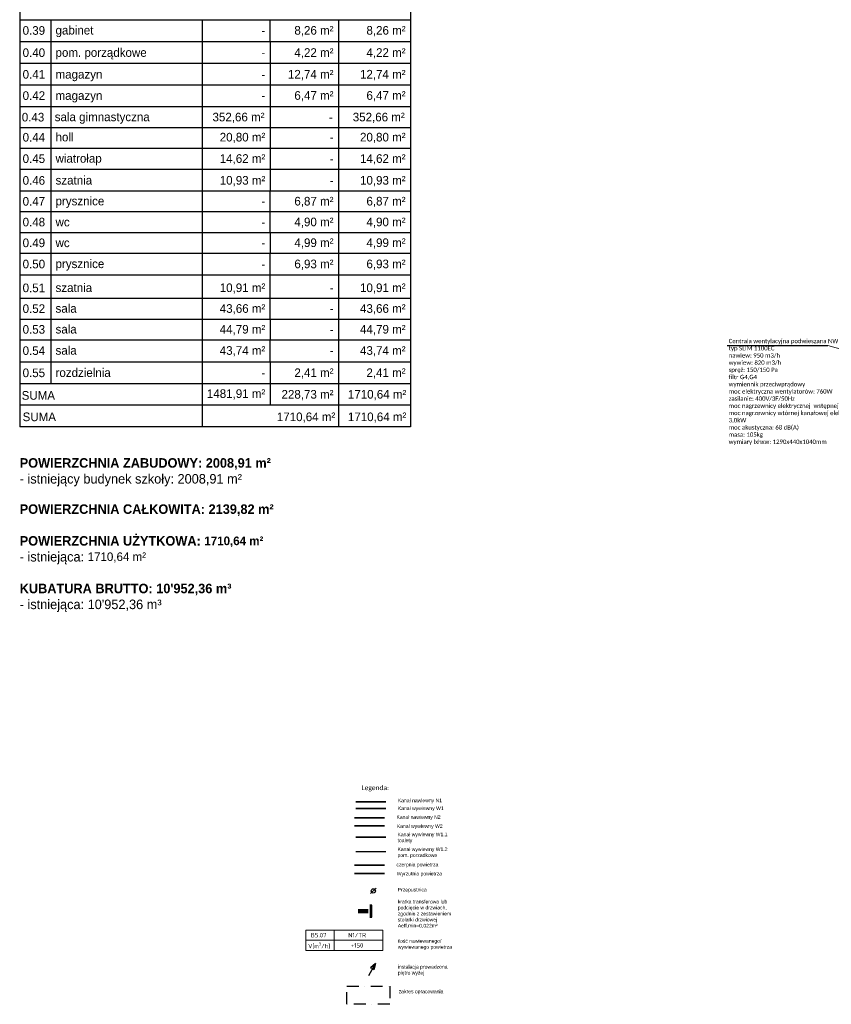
# Model space of a CAD drawing. Header units: millimetres. Extents: x -40063 to 512011, y 350190 to 687060.
# Tile 58 of 256: x 103702 to 137539, y 441803 to 482856. Entities that reach past the tile are written whole.
import ezdxf

# ---------------------------------------------------------------- set-up
doc = ezdxf.new("R2010")
doc.units = ezdxf.units.MM
doc.linetypes.add('DASHDOT', pattern=[1, 0.5, -0.25, 0, -0.25])
doc.layers.get('0').update_dxf_attribs({"color": 8})
for name, color, linetype, lineweight in [('_IS_WM_OPIS', 7, 'Continuous', 9), ('AP Wywiew W1.3', 136, 'Continuous', 30), ('AP_ wywiew W4', 30, 'Continuous', 35), ('AP_nawiew N1', 5, 'Continuous', 35), ('AP_nawiew N2', 4, 'Continuous', 35), ('AP_opis', 7, 'Continuous', 30), ('AP_wywiew W1', 1, 'Continuous', 35), ('AP_wywiew W2', 6, 'Continuous', 35), ('FLUID-BILANSE', 150, 'Continuous', 18), ('FLUID-KK', 3, 'Continuous', 35), ('J_opis srednicy', 7, 'Continuous', 30), ('J_zakres opracowania', 226, 'DASHDOT', 30), ('Wentylacja - Opisy', 7, 'Continuous', 9)]:
    doc.layers.add(name, color=color, linetype=linetype, lineweight=lineweight)
for name, color, linetype in [('FLUID-KK-50-ARRGR', 7, 'Continuous'), ('IS_opisy', 7, 'Continuous'), ('IS_urządzenia', 7, 'Continuous'), ('IS_WM_OPIS', 7, 'Continuous'), ('Opisy - Teksty', 8, 'Continuous')]:
    doc.layers.add(name, color=color, linetype=linetype)
doc.styles.add('ARIAL', font='Arial', dxfattribs={"height": 1})
doc.styles.add('FDBES', font='simplex.shx')
doc.styles.add('GENERATED_STYLE_1', font='arial.ttf')
doc.styles.add('GENERATED_STYLE_2', font='txt')
doc.styles.add('GENERATED_STYLE_3', font='txt')
doc.styles.get("Standard").update_dxf_attribs({"font": 'arial.ttf'})
doc.dimstyles.new('FDBES', dxfattribs={"dimscale": 50, "dimtxt": 4, "dimasz": 2.5, "dimexe": 0.8, "dimexo": 2, "dimgap": 1, "dimtad": 1, "dimdsep": 46, "dimtxsty": 'FDBES', "dimcen": 2.5, "dimclrd": 4, "dimclre": 5, "dimadec": 0, "dimazin": 0, "dimtfac": 1, "dimtmove": 0, "dimatfit": 3, "dimfxl": 1, "dimarcsym": 0})

# ---------------------------------------------------------------- blocks, each defined once
blk = doc.blocks.new('A$C641D9A09')
at = {"layer": 'IS_urządzenia', "color": 7}
blk.add_line((0, 0), (229, 229), dxfattribs=at)
blk.add_circle((114, 114), 88.9, dxfattribs=at)
blk = doc.blocks.new('A$C652FA4B4')
blk.add_blockref('A$C641D9A09', (0, 0))
blk = doc.blocks.new('*U3010')
at = {"color": 0, "linetype": 'ByBlock', "lineweight": -2}
for p, q in [((270, 0, 20), (-270, 0, 20)), ((250, 0), (-250, 0)), ((250, 0, -20), (-250, 0, -20)), ((250, 0, -20), (250, 0)), ((270, 0), (250, 0)), ((-250, 0), (-270, 0)), ((-250, 0, -20), (-250, 0))]:
    blk.add_line(p, q, dxfattribs=at)
at = {"linetype": 'Continuous', "lineweight": -3}
for p, q in [((270, 0, 20), (-270, 0, 20)), ((-270, 0, 20), (270, 0, 20))]:
    blk.add_line(p, q, dxfattribs=at)
blk = doc.blocks.new('fgdfxf')
at = {"layer": 'J_opis srednicy'}
for p, q in [((13318.2, 246.6), (13346.1, 297.5)), ((13346.1, 297.5), (13326.1, 278.2)), ((13346.1, 297.5), (13340.1, 270.3)), ((13326.1, 278.2), (13335, 277.2)), ((13340.1, 270.3), (13334.6, 277.4))]:
    blk.add_line(p, q, dxfattribs=at)
blk = doc.blocks.new('*U3011')
at = {"insert": (-200, 0), "char_height": 50, "attachment_point": 5, "style": 'FDBES'}
blk.add_mtext('\\P ', dxfattribs=at)
blk.add_leader([(0, 0), (-400, 0)], dimstyle='FDBES', override={"dimscale": 80, "dimtxt": 2.5, "dimasz": 2.5, "dimgap": 0.625, "dimtad": 1, "dimtxsty": 'Standard', "dimclrd": 256, "dimlwd": 65534})

msp = doc.modelspace()

# ---------------------------------------------------------------- linework, layer by layer
at = {"linetype": 'Continuous'}
for p, q in [((119993.9961, 497718.44991), (119993.9961, 467689.47003)), ((103701.89493, 489038.88185), (103701.89493, 479233.19994)), ((103701.89493, 482855.60362), (114146.09604, 482855.60362)), ((103701.89493, 482855.60362), (114146.09604, 482855.60362)), ((103701.89493, 482855.60362), (105006.11425, 482855.60362)), ((103701.89493, 482855.60362), (105006.11425, 482855.60362)), ((105006.11425, 482855.60362), (105006.11425, 481940.38219)), ((105006.11425, 482809.40619), (105006.11425, 481940.38219)), ((105006.11425, 482809.40619), (105006.11425, 481940.38219)), ((105006.11425, 482809.40619), (105006.11425, 481940.38219)), ((108164.72659, 482855.60362), (119993.9961, 482855.60362)), ((108164.72659, 482855.60362), (116989.01729, 482855.60362)), ((111303.17479, 482855.60362), (111303.17479, 479233.19994)), ((111303.17479, 482855.60362), (114146.09604, 482855.60362)), ((111303.17479, 482855.60362), (114146.09604, 482855.60362)), ((111303.17479, 482809.40619), (111303.17479, 481940.38219)), ((111303.17479, 482809.40619), (111303.17479, 481940.38219)), ((111303.17479, 482809.40619), (111303.17479, 481940.38219)), ((114146.09604, 482855.60362), (116989.01729, 482855.60362)), ((114146.09604, 482855.60362), (116989.01729, 482855.60362)), ((114146.09604, 481940.38219), (114146.09604, 482855.60362)), ((116989.01729, 482855.60362), (116989.01729, 481940.38219)), ((103701.89493, 481940.38219), (116989.01729, 481940.38219)), ((103701.89493, 481940.38219), (114146.09604, 481940.38219)), ((103701.89493, 481940.38219), (114146.09604, 481940.38219)), ((103701.89493, 481940.38219), (105006.11425, 481940.38219)), ((103701.89493, 481940.38219), (105006.11425, 481940.38219)), ((105006.11425, 481940.38219), (105006.11425, 481037.98811)), ((108164.72659, 481940.38219), (119993.9961, 481940.38219)), ((108164.72659, 481940.38219), (116989.01729, 481940.38219)), ((111303.17479, 481940.38219), (114146.09604, 481940.38219)), ((111303.17479, 481940.38219), (114146.09604, 481940.38219)), ((114146.09604, 481940.38219), (114146.09604, 481071.3582)), ((114146.09604, 481940.38219), (116989.01729, 481940.38219)), ((114146.09604, 481940.38219), (116989.01729, 481940.38219)), ((114146.09604, 481940.38219), (114146.09604, 481071.3582)), ((116989.01729, 481940.38219), (116989.01729, 481037.98811)), ((103701.89493, 481037.98811), (119993.9961, 481037.98811)), ((105006.11425, 481037.98811), (105006.11425, 480135.59402)), ((114146.09604, 481071.3582), (114146.09604, 480135.59402)), ((116989.01729, 481037.98811), (116989.01729, 480135.59402)), ((103701.89493, 480135.59402), (119993.9961, 480135.59402)), ((105006.11425, 480135.59402), (105006.11425, 479233.19994)), ((114146.09604, 480135.59402), (114146.09604, 479233.19994)), ((116989.01729, 480135.59402), (116989.01729, 479233.19994)), ((103701.89493, 479233.19994), (119993.9961, 479233.19994)), ((103701.89493, 479233.19994), (103701.89493, 467689.47003)), ((105006.11425, 479233.19994), (105006.11425, 478364.17594)), ((105006.11425, 479233.19994), (105006.11425, 478364.17594)), ((105006.11425, 479233.19994), (105006.11425, 478330.80585)), ((111303.17479, 479233.19994), (111303.17479, 478364.17594)), ((111303.17479, 479233.19994), (111303.17479, 478364.17594)), ((111303.17479, 479233.19994), (111303.17479, 478364.17594)), ((111303.17479, 479233.19994), (111303.17479, 478364.17594)), ((114146.09604, 479233.19994), (114146.09604, 478364.17594)), ((114146.09604, 479233.19994), (114146.09604, 478364.17594)), ((116989.01729, 479233.19994), (116989.01729, 478364.17594)), ((116989.01729, 479233.19994), (116989.01729, 478364.17594)), ((103701.89493, 478364.17594), (105006.11425, 478364.17594)), ((103701.89493, 478364.17594), (105006.11425, 478364.17594)), ((103701.89493, 478364.17594), (105006.11425, 478364.17594)), ((103701.89493, 478364.17594), (105006.11425, 478364.17594)), ((105006.11425, 478364.17594), (105006.11425, 477495.15195)), ((105006.11425, 478364.17594), (111303.17479, 478364.17594)), ((105006.11425, 478364.17594), (111303.17479, 478364.17594)), ((105006.11425, 478364.17594), (105006.11425, 477495.15195)), ((105006.11425, 478364.17594), (105006.11425, 477495.15195)), ((105006.11425, 478364.17594), (111303.17479, 478364.17594)), ((105006.11425, 478364.17594), (111303.17479, 478364.17594)), ((105006.11425, 478364.17594), (105006.11425, 477495.15195)), ((111303.17479, 478364.17594), (111303.17479, 477495.15195)), ((111303.17479, 478364.17594), (114146.09604, 478364.17594)), ((111303.17479, 478364.17594), (114146.09604, 478364.17594)), ((111303.17479, 478364.17594), (111303.17479, 477495.15195)), ((111303.17479, 478364.17594), (111303.17479, 477495.15195)), ((111303.17479, 478364.17594), (114146.09604, 478364.17594)), ((111303.17479, 478364.17594), (114146.09604, 478364.17594)), ((111303.17479, 478364.17594), (111303.17479, 477495.15195)), ((114146.09604, 478364.17594), (119993.9961, 478364.17594)), ((114146.09604, 478364.17594), (116989.01729, 478364.17594)), ((114146.09604, 478364.17594), (116989.01729, 478364.17594)), ((114146.09604, 478364.17594), (116989.01729, 478364.17594)), ((114146.09604, 478364.17594), (114146.09604, 477495.15195)), ((114146.09604, 478364.17594), (114146.09604, 477495.15195)), ((116989.01729, 478364.17594), (116989.01729, 477495.15195)), ((116989.01729, 478364.17594), (116989.01729, 477495.15195)), ((103701.89493, 477495.15195), (105006.11425, 477495.15195)), ((103701.89493, 477495.15195), (105006.11425, 477495.15195)), ((103701.89493, 477495.15195), (105006.11425, 477495.15195)), ((103701.89493, 477495.15195), (105006.11425, 477495.15195)), ((105006.11425, 477495.15195), (105006.11425, 475723.73387)), ((105006.11425, 477495.15195), (111303.17479, 477495.15195)), ((105006.11425, 477495.15195), (111303.17479, 477495.15195)), ((105006.11425, 477495.15195), (111303.17479, 477495.15195)), ((105006.11425, 477495.15195), (111303.17479, 477495.15195)), ((111303.17479, 477582.21797), (111303.17479, 475723.73387)), ((111303.17479, 477495.15195), (114146.09604, 477495.15195)), ((111303.17479, 477495.15195), (114146.09604, 477495.15195)), ((111303.17479, 477495.15195), (114146.09604, 477495.15195)), ((114146.09604, 477495.15195), (119993.9961, 477495.15195)), ((114146.09604, 477495.15195), (119993.9961, 477495.15195)), ((114146.09604, 477495.15195), (119993.9961, 477495.15195)), ((114146.09604, 477495.15195), (119993.9961, 477495.15195)), ((114146.09604, 477495.15195), (114146.09604, 475723.73387)), ((116989.01729, 477495.15195), (116989.01729, 475723.73387)), ((103701.89493, 476626.12796), (105006.11425, 476626.12796)), ((105006.11425, 476626.12796), (111303.17479, 476626.12796)), ((111303.17479, 476626.12796), (114146.09604, 476626.12796)), ((114146.09604, 476626.12796), (119993.9961, 476626.12796)), ((105006.11425, 476592.75786), (105006.11425, 475723.73387)), ((105006.11425, 476592.75786), (105006.11425, 475723.73387)), ((105006.11425, 476592.75786), (105006.11425, 475723.73387)), ((111303.17479, 476592.75786), (111303.17479, 475723.73387)), ((111303.17479, 476592.75786), (111303.17479, 475723.73387)), ((111303.17479, 476592.75786), (111303.17479, 475723.73387)), ((114146.09604, 476592.75786), (114146.09604, 475723.73387)), ((116989.01729, 476592.75786), (116989.01729, 475723.73387)), ((103701.89493, 475723.73387), (105006.11425, 475723.73387)), ((103701.89493, 475723.73387), (105006.11425, 475723.73387)), ((103701.89493, 475723.73387), (105006.11425, 475723.73387)), ((103701.89493, 475723.73387), (105006.11425, 475723.73387)), ((105006.11425, 475723.73387), (106843.34446, 475723.73387)), ((105006.11425, 475723.73387), (111303.17479, 475723.73387)), ((105006.11425, 475723.73387), (111303.17479, 475723.73387)), ((105006.11425, 475723.73387), (111303.17479, 475723.73387)), ((105006.11425, 475723.73387), (105006.11425, 474854.70988)), ((105006.11425, 475723.73387), (105006.11425, 474854.70988)), ((105006.11425, 475723.73387), (105006.11425, 474854.70988)), ((105006.11425, 475723.73387), (105006.11425, 474854.70988)), ((106843.34446, 475723.73387), (111303.17479, 475723.73387)), ((111303.17479, 475723.73387), (114146.09604, 475723.73387)), ((111303.17479, 475723.73387), (114146.09604, 475723.73387)), ((111303.17479, 475723.73387), (114146.09604, 475723.73387)), ((111303.17479, 475723.73387), (114146.09604, 475723.73387)), ((111303.17479, 475723.73387), (111303.17479, 474854.70988)), ((111303.17479, 475723.73387), (111303.17479, 474854.70988)), ((111303.17479, 475723.73387), (111303.17479, 474854.70988)), ((111303.17479, 475723.73387), (111303.17479, 474854.70988)), ((114146.09604, 475723.73387), (119993.9961, 475723.73387)), ((114146.09604, 475723.73387), (116989.01729, 475723.73387)), ((114146.09604, 475723.73387), (116989.01729, 475723.73387)), ((114146.09604, 475723.73387), (116989.01729, 475723.73387)), ((114146.09604, 473985.68588), (114146.09604, 475723.73387)), ((116989.01729, 475723.73387), (116989.01729, 473985.68588)), ((103701.89493, 474854.70988), (114146.09604, 474854.70988)), ((105006.11425, 474854.70988), (105006.11425, 473985.68588)), ((105006.11425, 474854.70988), (105006.11425, 473985.68588)), ((105006.11425, 474854.70988), (105006.11425, 473985.68588)), ((105006.11425, 474854.70988), (105006.11425, 473985.68588)), ((108164.72659, 474854.70988), (119993.9961, 474854.70988)), ((111303.17479, 474854.70988), (111303.17479, 473985.68588)), ((111303.17479, 474854.70988), (111303.17479, 473985.68588)), ((111303.17479, 474854.70988), (111303.17479, 473985.68588)), ((111303.17479, 474854.70988), (111303.17479, 473985.68588)), ((103701.89493, 473985.68588), (114146.09604, 473985.68588)), ((105006.11425, 473985.68588), (105006.11425, 473116.66189)), ((105006.11425, 473985.68588), (105006.11425, 473116.66189)), ((105006.11425, 473985.68588), (105006.11425, 473116.66189)), ((105006.11425, 473985.68588), (105006.11425, 473116.66189)), ((108164.72659, 473985.68588), (118727.94063, 473985.68588)), ((111303.17479, 473985.68588), (111303.17479, 471299.04638)), ((111303.17479, 473985.68588), (111303.17479, 473116.66189)), ((111303.17479, 473985.68588), (111303.17479, 473116.66189)), ((111303.17479, 473985.68588), (111303.17479, 473116.66189)), ((114146.09604, 473985.68588), (114146.09604, 473116.66189)), ((116989.01729, 473985.68588), (116989.01729, 473116.66189)), ((118727.94063, 473985.68588), (119993.9961, 473985.68588)), ((103701.89493, 473116.66189), (114146.09604, 473116.66189)), ((103701.89493, 473116.66189), (114146.09604, 473116.66189)), ((103701.89493, 473116.66189), (105006.11425, 473116.66189)), ((103701.89493, 473116.66189), (105006.11425, 473116.66189)), ((105006.11425, 473116.66189), (105006.11425, 471245.13353)), ((108164.72659, 473116.66189), (119993.9961, 473116.66189)), ((108164.72659, 473116.66189), (116989.01729, 473116.66189)), ((111303.17479, 473116.66189), (114146.09604, 473116.66189)), ((111303.17479, 473116.66189), (114146.09604, 473116.66189)), ((114146.09604, 473116.66189), (116989.01729, 473116.66189)), ((114146.09604, 473116.66189), (116989.01729, 473116.66189)), ((114146.09604, 472214.2678), (114146.09604, 473116.66189)), ((116989.01729, 473116.66189), (116989.01729, 472201.44046)), ((103701.89493, 472214.2678), (119993.9961, 472214.2678)), ((105006.11425, 472114.15753), (105006.11425, 471245.13353)), ((105006.11425, 472114.15753), (105006.11425, 471245.13353)), ((105006.11425, 472114.15753), (105006.11425, 471245.13353)), ((111303.17479, 472114.15753), (111303.17479, 471245.13353)), ((111303.17479, 472114.15753), (111303.17479, 471245.13353)), ((111303.17479, 472114.15753), (111303.17479, 471245.13353)), ((111303.17479, 472114.15753), (111303.17479, 471245.13353)), ((114146.09604, 470376.10954), (114146.09604, 472214.2678)), ((116989.01729, 472214.2678), (116989.01729, 470376.10954)), ((103701.89493, 471245.13353), (114146.09604, 471245.13353)), ((105006.11425, 471245.13353), (105006.11425, 470376.10954)), ((105006.11425, 471245.13353), (105006.11425, 470376.10954)), ((105006.11425, 471245.13353), (105006.11425, 470376.10954)), ((105006.11425, 471245.13353), (105006.11425, 470376.10954)), ((108164.72659, 471245.13353), (119993.9961, 471245.13353)), ((111303.17479, 471245.13353), (111303.17479, 470376.10954)), ((111303.17479, 471245.13353), (111303.17479, 470376.10954)), ((111303.17479, 471245.13353), (111303.17479, 470376.10954)), ((111303.17479, 471245.13353), (111303.17479, 470376.10954)), ((103701.89493, 470376.10954), (114146.09604, 470376.10954)), ((105006.11425, 470376.10954), (105006.11425, 469507.08555)), ((105006.11425, 470376.10954), (105006.11425, 469507.08555)), ((105006.11425, 470376.10954), (105006.11425, 469507.08555)), ((105006.11425, 470376.10954), (105006.11425, 469507.08555)), ((108164.72659, 470376.10954), (119993.9961, 470376.10954)), ((111303.17479, 470376.10954), (111303.17479, 467689.47003)), ((111303.17479, 470376.10954), (111303.17479, 469507.08555)), ((111303.17479, 470376.10954), (111303.17479, 469507.08555)), ((111303.17479, 470376.10954), (111303.17479, 469507.08555)), ((114146.09604, 470376.10954), (114146.09604, 469507.08555)), ((116989.01729, 470376.10954), (116989.01729, 469507.08555)), ((103701.89493, 469507.08555), (114146.09604, 469507.08555)), ((103701.89493, 469507.08555), (114146.09604, 469507.08555)), ((103701.89493, 469507.08555), (105006.11425, 469507.08555)), ((103701.89493, 469507.08555), (105006.11425, 469507.08555)), ((105006.11425, 469507.08555), (105006.11425, 468591.86412)), ((105006.11425, 469460.88811), (105006.11425, 469026.37612)), ((105006.11425, 469460.88811), (105006.11425, 468591.86412)), ((105006.11425, 469460.88811), (105006.11425, 468591.86412)), ((108164.72659, 469507.08555), (119993.9961, 469507.08555)), ((108164.72659, 469507.08555), (116989.01729, 469507.08555)), ((111303.17479, 469507.08555), (114146.09604, 469507.08555)), ((111303.17479, 469507.08555), (114146.09604, 469507.08555)), ((114146.09604, 469507.08555), (116989.01729, 469507.08555)), ((114146.09604, 469507.08555), (116989.01729, 469507.08555)), ((114146.09604, 468591.86412), (114146.09604, 469507.08555)), ((116989.01729, 469507.08555), (116989.01729, 468591.86412)), ((105006.11425, 469026.37612), (105006.11425, 468591.86412)), ((103701.89493, 468591.86412), (116989.01729, 468591.86412)), ((103701.89493, 468591.86412), (114146.09604, 468591.86412)), ((103701.89493, 468591.86412), (114146.09604, 468591.86412)), ((103701.89493, 468591.86412), (105006.11425, 468591.86412)), ((103701.89493, 468591.86412), (105006.11425, 468591.86412)), ((105006.11425, 468591.86412), (105006.11425, 467689.47003)), ((108164.72659, 468591.86412), (119993.9961, 468591.86412)), ((108164.72659, 468591.86412), (116989.01729, 468591.86412)), ((111303.17479, 468591.86412), (114146.09604, 468591.86412)), ((111303.17479, 468591.86412), (114146.09604, 468591.86412)), ((114146.09604, 468591.86412), (114146.09604, 467689.47003)), ((114146.09604, 468591.86412), (116989.01729, 468591.86412)), ((114146.09604, 468591.86412), (116989.01729, 468591.86412)), ((114146.09604, 468591.86412), (114146.09604, 467722.84013)), ((116989.01729, 468591.86412), (116989.01729, 467689.47003)), ((103701.89493, 467689.47003), (119993.9961, 467689.47003)), ((103701.89493, 467689.47003), (103701.89493, 466787.07595)), ((111303.17479, 467689.47003), (111303.17479, 465884.68186)), ((114146.09604, 467689.47003), (114146.09604, 466787.07595)), ((116989.01729, 467689.47003), (116989.01729, 465884.68186)), ((119993.9961, 467689.47003), (119993.9961, 466787.07595)), ((119993.9961, 466787.07595), (103701.89493, 466787.07595)), ((103701.89493, 466787.07595), (103701.89493, 465884.68186)), ((119993.9961, 466787.07595), (119993.9961, 465884.68186)), ((119993.9961, 465884.68186), (103701.89493, 465884.68186))]:
    msp.add_line(p, q, dxfattribs=at)
at = {"layer": '_IS_WM_OPIS', "color": 7}
msp.add_lwpolyline([(137395.78328, 469278.22917), (147374.1589, 466482.33372)], dxfattribs=at)
at = {"layer": 'AP Wywiew W1.3'}
msp.add_line((117709.1572, 448177.23557, -5), (118966.89625, 448177.23557, -5), dxfattribs=at)
at = {"layer": 'AP_ wywiew W4'}
msp.add_line((117709.1572, 448776.8684, -5), (118966.89625, 448776.8684, -5), dxfattribs=at)
at = {"layer": 'AP_nawiew N1'}
msp.add_line((117709.1572, 450251.73915, -5), (118966.89625, 450251.73915, -5), dxfattribs=at)
at = {"layer": 'AP_nawiew N2'}
for p, q in [((117659.1572, 449581.66208, -5), (118916.89625, 449581.66208, -5)), ((117659.1572, 447597.64926, -5), (118916.89625, 447597.64926, -5))]:
    msp.add_line(p, q, dxfattribs=at)
at = {"layer": 'AP_wywiew W1'}
msp.add_line((117709.1572, 449970.15711, -5), (118966.89625, 449970.15711, -5), dxfattribs=at)
at = {"layer": 'AP_wywiew W2'}
for p, q in [((117659.1572, 449243.82363, -5), (118916.89625, 449243.82363, -5)), ((117659.1572, 447259.81081, -5), (118916.89625, 447259.81081, -5))]:
    msp.add_line(p, q, dxfattribs=at)
at = {"layer": 'FLUID-BILANSE'}
for points in [[(115630.57278, 444472.96425), (115630.57278, 444900.6439), (116816.55156, 444900.6439), (116816.55156, 444472.96425)], [(116816.55156, 444472.96425), (116816.55156, 444900.6439), (118838.17014, 444900.6439), (118838.17014, 444472.96425)], [(115630.57278, 444045.2846), (115630.57278, 444472.96425), (116816.55156, 444472.96425), (116816.55156, 444045.2846)], [(116816.55156, 444045.2846), (116816.55156, 444472.96425), (118838.17014, 444472.96425), (118838.17014, 444045.2846)]]:
    msp.add_lwpolyline(points, close=True, dxfattribs=at)
at = {"layer": 'IS_WM_OPIS', "color": 6}
msp.add_lwpolyline([(133193.44222, 469278.22917), (137395.78328, 469278.22917)], dxfattribs=at)
at = {"layer": 'J_zakres opracowania', "ltscale": 1000}
msp.add_lwpolyline([(117334.44801, 442552.83015), (119134.44801, 442552.83015), (119134.44801, 441802.83015), (117334.44801, 441802.83015)], close=True, dxfattribs=at)

# ---------------------------------------------------------------- block references
at = {"layer": 'FLUID-KK', "linetype": 'Continuous', "extrusion": (-1, 4.22503e-15, 6.12323e-17), "xscale": 1.016, "yscale": 1.016, "zscale": 1.016, "rotation": 360}
msp.add_blockref('*U3010', (-445687.15336, -19.27821, -118351.9725), dxfattribs=at)
at = {"layer": 'FLUID-KK-50-ARRGR', "xscale": 1.016, "yscale": 1.016, "zscale": 1.016, "rotation": 359.9999999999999}
msp.add_blockref('*U3011', (118224.9725, 445687.15336, -19.27821), dxfattribs=at)
at = {"layer": 'IS_opisy'}
msp.add_blockref('A$C652FA4B4', (118330.57278, 446416.61456, -5), dxfattribs=at)
at = {"layer": 'J_opis srednicy', "xscale": 10, "yscale": 10, "zscale": 10}
msp.add_blockref('fgdfxf', (-14930.24762, 440535.92698, -19.27821), dxfattribs=at)

# ---------------------------------------------------------------- texts
at = {"linetype": 'Continuous', "style": 'GENERATED_STYLE_2'}
for s, insert, char_height, attachment_point in [('{0.39}', (103824.20217, 482403.80451), 359.986322, 4), ('{gabinet}', (105196.78671, 482363.31586), 359.986322, 4), ('{-}', (113942.0773, 482405.32938), 359.986322, 6), ('{8,26 m²}', (116784.99855, 482377.79982), 359.986322, 6), ('{8,26 m²}', (119789.97736, 482377.79982), 359.986322, 6), ('{0.40}', (103824.20217, 481478.25205), 359.986322, 4), ('{pom. porządkowe}', (105196.78671, 481432.42741), 359.9863222, 4), ('{4,22 m²}', (116784.99855, 481452.24764), 359.986322, 6), ('{4,22 m²}', (119789.97736, 481452.24764), 359.986322, 6), ('{-}', (113942.0773, 481479.77719), 359.986322, 6), ('{0.41}', (103824.20217, 480573.26769), 359.986322, 4), ('{12,74 m²}', (116784.99855, 480547.26328), 359.986322, 6), ('{12,74 m²}', (119789.97736, 480547.26328), 359.986322, 6), ('{magazyn}', (105196.78671, 480524.22414), 359.986322, 4), ('{-}', (113942.0773, 480574.79283), 359.986322, 6), ('{0.42}', (103824.20217, 479688.85116), 359.986322, 4), ('{6,47 m²}', (116784.99855, 479662.84675), 359.986322, 6), ('{6,47 m²}', (119789.97736, 479662.84675), 359.986322, 6), ('{magazyn}', (105196.78671, 479639.80761), 359.986322, 4), ('{-}', (113942.0773, 479690.3763), 359.986322, 6), ('{0.43}', (103790.57341, 478789.08033), 359.986322, 4), ('{sala gimnastyczna}', (105163.15795, 478748.592), 359.9863222, 4), ('{352,66 m²}', (113908.44854, 478763.07571), 359.9863222, 6), ('{-}', (116751.36978, 478790.60431), 359.986322, 6), ('{352,66 m²}', (119756.3486, 478763.07571), 359.9863222, 6), ('{0.44}', (103824.20217, 477950.65344), 359.986322, 4), ('{holl}', (105196.78671, 477959.46161), 359.986322, 4), ('{20,80 m²}', (113942.0773, 477924.64882), 359.986322, 6), ('{-}', (116784.99855, 477952.17733), 359.986322, 6), ('{20,80 m²}', (119789.97736, 477924.64882), 359.986322, 6), ('{0.45}', (103824.20217, 477058.35822), 359.986322, 4), ('{wiatrołap}', (105196.78671, 477019.14029), 359.9863222, 4), ('{14,62 m²}', (113942.0773, 477032.35407), 359.986322, 6), ('{-}', (116784.99855, 477059.88237), 359.986322, 6), ('{14,62 m²}', (119789.97736, 477032.35407), 359.986322, 6), ('{0.46}', (103824.20217, 476151.10961), 359.986322, 4), ('{szatnia}', (105196.78671, 476159.91788), 359.986322, 4), ('{10,93 m²}', (113942.0773, 476125.10556), 359.986322, 6), ('{10,93 m²}', (119789.97736, 476125.10556), 359.986322, 6), ('{-}', (116784.99855, 476152.63385), 359.986322, 6), ('{0.47}', (103824.20217, 475280.88334), 359.986322, 4), ('{prysznice}', (105196.78671, 475240.39466), 359.9863222, 4), ('{6,87 m²}', (116784.99855, 475254.87928), 359.986322, 6), ('{6,87 m²}', (119789.97736, 475254.87928), 359.986322, 6), ('{-}', (113942.0773, 475282.40837), 359.986322, 6), ('{0.48}', (103824.20217, 474415.57749), 359.986322, 4), ('{4,90 m²}', (116784.99855, 474389.57343), 359.986322, 6), ('{4,90 m²}', (119789.97736, 474389.57343), 359.986322, 6), ('{wc}', (105196.78671, 474415.83079), 359.986322, 4), ('{-}', (113942.0773, 474417.10252), 359.986322, 6), ('{0.49}', (103824.20217, 473549.97688), 359.986322, 4), ('{4,99 m²}', (116784.99855, 473523.97282), 359.986322, 6), ('{4,99 m²}', (119789.97736, 473523.97282), 359.986322, 6), ('{wc}', (105196.78671, 473550.23065), 359.986322, 4), ('{-}', (113942.0773, 473551.50191), 359.986322, 6), ('{6,93 m²}', (116784.99855, 472638.85856), 359.986322, 6), ('{6,93 m²}', (119789.97736, 472638.85856), 359.986322, 6), ('{0.50}', (103824.20217, 472664.86261), 359.986322, 4), ('{prysznice}', (105196.78671, 472624.3744), 359.9863222, 4), ('{-}', (113942.0773, 472666.38764), 359.986322, 6), ('{0.51}', (103824.20217, 471671.30669), 359.986322, 4), ('{szatnia}', (105196.78671, 471680.11527), 359.986322, 4), ('{10,91 m²}', (113942.0773, 471645.30294), 359.986322, 6), ('{10,91 m²}', (119789.97736, 471645.30294), 359.986322, 6), ('{-}', (116784.99855, 471672.83124), 359.986322, 6), ('{0.52}', (103824.20217, 470806.00084), 359.986322, 4), ('{sala }', (105196.78671, 470814.80952), 359.986322, 4), ('{43,66 m²}', (113942.0773, 470779.99709), 359.986322, 6), ('{43,66 m²}', (119789.97736, 470779.99709), 359.986322, 6), ('{-}', (116784.99855, 470807.52543), 359.986322, 6), ('{0.53}', (103824.20217, 469940.40023), 359.986322, 4), ('{sala }', (105196.78671, 469949.20891), 359.986322, 4), ('{44,79 m²}', (113942.0773, 469914.39648), 359.986322, 6), ('{44,79 m²}', (119789.97736, 469914.39648), 359.986322, 6), ('{-}', (116784.99855, 469941.92482), 359.986322, 6), ('{0.54}', (103824.20217, 469055.28597), 359.986322, 4), ('{sala }', (105196.78671, 469064.09465), 359.986322, 4), ('{43,74 m²}', (113942.0773, 469029.28291), 359.986322, 6), ('{43,74 m²}', (119789.97736, 469029.28221), 359.986322, 6), ('{-}', (116784.99855, 469056.81055), 359.986322, 6), ('{0.55}', (103824.20217, 468129.73395), 359.986322, 4), ('{rozdzielnia}', (105196.78671, 468138.54236), 359.9863222, 4), ('{-}', (113942.0773, 468131.25911), 359.986322, 6), ('{2,41 m²}', (116784.99855, 468103.73003), 359.986322, 6), ('{2,41 m²}', (119789.97736, 468103.73003), 359.986322, 6), ('{SUMA}', (103783.39299, 467187.87252), 359.986322, 4), ('{1481,91 m²}', (113942.0773, 467231.91345), 359.9863222, 6), ('{228,73 m²}', (116784.99855, 467202.64776), 359.9863222, 6), ('{1710,64 m²}', (119820.65928, 467204.01536), 359.9863222, 6), ('{SUMA}', (103824.20217, 466294.30098), 359.986322, 4), ('{1710,64 m²}', (116858.7508, 466263.91283), 359.9863222, 6), ('{1710,64 m²}', (119821.49722, 466263.91338), 359.9863222, 6)]:
    msp.add_mtext(s, dxfattribs=dict(at, insert=insert, char_height=char_height, attachment_point=attachment_point))
at = {"layer": 'AP_opis', "linetype": 'Continuous', "char_height": 149.9998767, "attachment_point": 1, "style": 'GENERATED_STYLE_1'}
for s, insert, width in [('\\A1;Kanał nawiewny N1\\P', (119466.23608, 450379.99503), 4768.9687542), ('\\A1;Kanał wywiewny W1\\P', (119466.23608, 450050.74904), 2533.5951215), ('\\A1;Kanał nawiewny N2\\P', (119409.46988, 449685.99404), 2533.5951215), ('\\A1;Kanał wywiewny W2 \\P', (119424.10634, 449309.13919), 2533.5951215), ('\\A1;Kanał wywiewny W1.1 \\Ptoalety', (119453.64966, 448962.37964), 2533.5951215), ('\\A1;Kanał wywiewny W1.2\\Ppom. porzadkowe', (119453.64966, 448346.02246), 2533.5951215), ('\\A1;czerpnia powietrza', (119409.46988, 447701.98122), 2533.5951215), ('\\A1;Wyrzutnia powietrza', (119424.10634, 447325.12637), 2533.5951215), ('Przepustnica', (119462.16164, 446656.51693, -5), 2533.5951215), ('\\A1;kratka transferowa lub podcięcie w drzwiach, zgodnie z zestawieniem stolarki drzwiowej \\PAeff,min=0,022m²', (119466.23608, 446157.64742), 2533.5951215), ('\\fArial|b0|i0|c238;ilość nawiewanego/\\Pwywiewanego powietrza', (119466.23608, 444517.71336), 2533.5951215), ('\\fArial|b0|i0|c238|p0;instalacja prowadzona piętro wyżej', (119466.23608, 443441.79112), 2533.5951215), ('zakres opracowania', (119503.73605, 442413.86884), 2533.5951215)]:
    msp.add_mtext(s, dxfattribs=dict(at, insert=insert, width=width))
at = {"layer": 'FLUID-BILANSE', "char_height": 180, "attachment_point": 5, "style": 'ARIAL'}
for s, insert, width in [('\\fISOCPEUR|b0|i0|c238|p34;B5.07', (116165.17234, 444686.80407), 1069.1991211), ('\\fISOCPEUR|b0|i0|c238|p34;N1/TR', (117768.97102, 444686.80407), 2138.3982421), ('\\fISOCPEUR|b0|i0;\\A1;V[m\\H0.7x;\\S3^ ;\\H1.4286x;/h]', (116184.13944, 444252.78026), 1069.1991211), ('\\fISOCPEUR|b0|i0|c238|p34;+150', (117768.97102, 444259.12443), 2138.3982421)]:
    msp.add_mtext(s, dxfattribs=dict(at, insert=insert, width=width))
at = {"layer": 'IS_WM_OPIS', "insert": (133262.41662, 469548.32374), "char_height": 179.9999966, "width": 5935.9201341, "attachment_point": 1, "rotation": 0.000000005}
msp.add_mtext('\\fCalibri|b0|i0|c238;Centrala wentylacyjna podwieszana NW1\\Ptyp SLIM 1100EC\\Pnawiew: 950 m3/h\\Pwywiew: 820 m3/h\\Pspręż: 150/150 Pa\\Pfiltr G4,G4\\Pwymiennik przeciwprądowy\\Pmoc elektryczna wentylatorów: 760W\\Pzasilanie: 400V/3F/50Hz\\Pmoc nagrzewnicy elektrycznej  wstępnej PTC: 3,0kW \\Pmoc nagrzewnicy wtórnej kanałowej elektrycznej 3,0kW\\Pmoc akustyczna: 68 dB(A)\\Pmasa: 105kg \\Pwymiary lxhxw: 1290x440x1040mm\\P\\P', dxfattribs=at)
at = {"layer": 'Opisy - Teksty', "linetype": 'Continuous', "insert": (103701.89493, 464573.84285), "char_height": 397.0533977, "attachment_point": 1, "style": 'GENERATED_STYLE_3'}
msp.add_mtext("\\A1;{\\fMontserrat|b1|i0|c238|p2;POWIERZCHNIA ZABUDOWY: 2008,91 m²\\P\\fMontserrat|b0|i0|c238|p2;- istniejący budynek szkoły: 2008,91 m²\\P\\fArial|b0|i0|c238|p38;\\H0.909091x;\\P\\fMontserrat|b1|i0|c238|p2;\\H1.100000x;POWIERZCHNIA CAŁKOWITA: 2139,82 m²\\P\\fArial|b0|i0|c238|p38;\\P\\fMontserrat|b1|i0|c238|p2;POWIERZCHNIA UŻYTKOWA: \\H0.906645x;1710,64 m²\\P\\fMontserrat|b0|i0|c238|p2;\\H1.102968x;- istniejąca: \\H0.906645x;1710,64 m²\\P\\fArial|b1|i0|c238|p38;\\H1.102968x;\\P\\fMontserrat|b1|i0|c238|p2;KUBATURA BRUTTO: 10'952,36 m³\\P\\fMontserrat|b0|i0|c238|p2;- istniejąca: 10'952,36 m³\\P\\fArial|b0|i0|c238|p38;\\C1;\\P\\fArial|b1|i0|c238|p38;\\C7;\\P\\P\\fArial|b0|i0|c238|p38;}", dxfattribs=at)
at = {"layer": 'Wentylacja - Opisy', "insert": (117951.61153, 450932.53977, -5), "char_height": 200, "width": 1786.5683326, "attachment_point": 1}
msp.add_mtext('{\\fCalibri|b0|i0|c238|p34;Legenda:}', dxfattribs=at)

doc.saveas('drawing.dxf')
